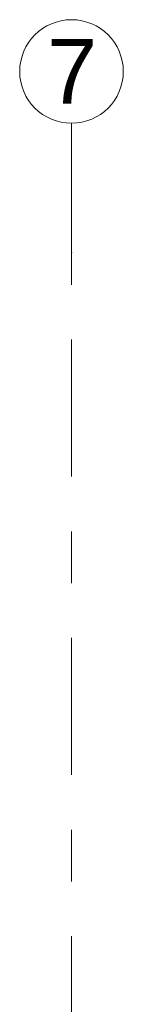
# Model space of a CAD drawing. Header units: metres. Extents: x -3.6 to 84.5, y -11 to 16.8.
# Tile 158 of 256: x 22.03 to 22.23, y 14.903 to 16.805. Entities that reach past the tile are written whole.
import ezdxf

# ---------------------------------------------------------------- set-up
doc = ezdxf.new("R2010")
doc.units = ezdxf.units.M
doc.header["$MEASUREMENT"] = 0
doc.linetypes.add('Strichlinie doppelt', pattern=[0.546806, 0.264583, -0.105833, 0.070556, -0.105833])
doc.layers.add('451 - Universal.Achsen Raster', color=7, linetype='Continuous')
doc.styles.add('ERSTELLTER_STIL_2', font='txt')

msp = doc.modelspace()

# ---------------------------------------------------------------- linework, layer by layer
at = {"layer": '451 - Universal.Achsen Raster', "color": 160, "linetype": 'Strichlinie doppelt', "lineweight": 9, "true_color": 0x3232ff}
for p, q in [((22.13, 16.355), (22.13, 16.605)), ((22.13, -10.585), (22.13, 16.355))]:
    msp.add_line(p, q, dxfattribs=at)
at = {"layer": '451 - Universal.Achsen Raster', "color": 160, "linetype": 'Continuous', "lineweight": 9, "true_color": 0x3232ff}
msp.add_circle((22.13, 16.705), 0.1, dxfattribs=at)
at = {"layer": '451 - Universal.Achsen Raster', "color": 160, "linetype": 'Strichlinie doppelt', "lineweight": 9, "true_color": 0x3232ff}
msp.add_point((22.13, 16.355), dxfattribs=at)
msp.add_point((22.13, 16.355), dxfattribs=at)

# ---------------------------------------------------------------- texts
at = {"layer": '451 - Universal.Achsen Raster', "color": 160, "lineweight": 9, "true_color": 0x3232ff, "insert": (22.0826, 16.7675), "char_height": 0.125, "attachment_point": 1, "style": 'ERSTELLTER_STIL_2'}
msp.add_mtext('\\A1;{\\pql;\\pt0;\\fArial|b0|i0|c0|p38;7}', dxfattribs=at)

doc.saveas('drawing.dxf')
